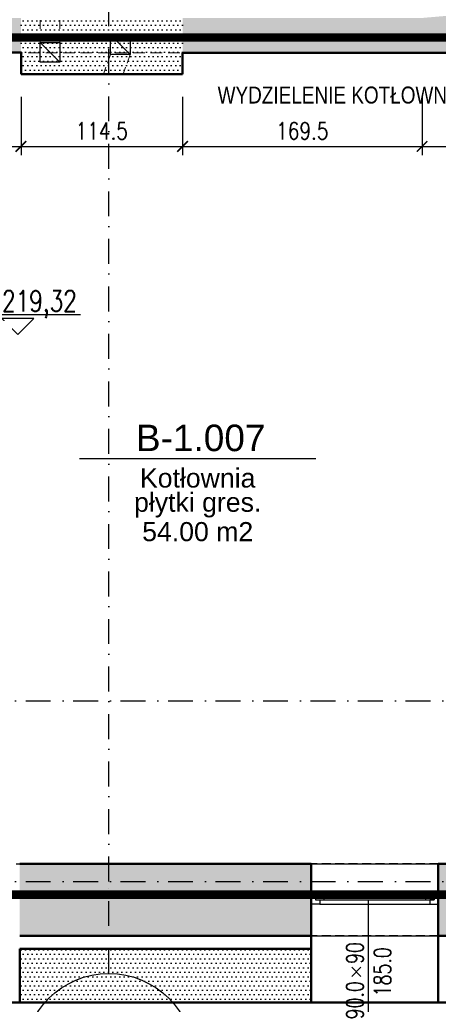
# Model space of a CAD drawing. Header units: millimetres. Extents: x 489 to 7736, y 461 to 5981.
# Tile 5 of 62: x 2711 to 3008, y 860 to 1556. Entities that reach past the tile are written whole.
import ezdxf
from ezdxf.enums import TextEntityAlignment as Align

# ---------------------------------------------------------------- set-up
doc = ezdxf.new("R2010")
doc.units = ezdxf.units.MM
for name, pattern in [('DIVIDE', [31.75, 12.7, -6.35, 0, -6.35, 0, -6.35]), ('DOT___DASHED', [33.523888, 17.638888, -8.819444, 0.01, -7.055556]), ('HIDDEN', [9.525, 6.35, -3.175])]:
    doc.linetypes.add(name, pattern=pattern)
for name, color, linetype in [('WK-EtykOkna', 11, 'Continuous'), ('WK-EtykPom', 161, 'Continuous'), ('WK-Okna', 143, 'Continuous'), ('WK-Otwory', 9, 'Continuous'), ('WK-PPoż', 1, 'Continuous'), ('WK-Siatka', 240, 'DOT___DASHED'), ('WK-Wentylacja', 2, 'Continuous'), ('WK-Wymiary', 8, 'Continuous'), ('WK-Ściany', 7, 'Continuous')]:
    doc.layers.add(name, color=color, linetype=linetype)
doc.layers.add('WK-Pomieszczenia', color=173, linetype='Continuous', plot=False)
doc.layers.add('WK-widok', color=8, linetype='Continuous', lineweight=0)
doc.styles.add('Arial', font='micross.ttf', dxfattribs={"width": 0.9})
doc.styles.add('DIMTEXT', font='romans', dxfattribs={"width": 0.75})
doc.styles.add('RomanS-Narrow', font='romans.shx', dxfattribs={"width": 0.8})
doc.styles.get("Standard").update_dxf_attribs({"font": 'ARIAL.TTF'})
doc.dimstyles.new('AEC Dimension 1-50', dxfattribs={"dimtxt": 12, "dimasz": 0.075, "dimexe": 6.25, "dimexo": 0, "dimgap": 5, "dimtad": 1, "dimdec": 1, "dimrnd": 0.5, "dimzin": 9, "dimdsep": 46, "dimtxsty": 'RomanS-Narrow', "dimblk": 'ARCHTICK', "dimcen": 0.125, "dimdle": 3.125, "dimclrd": 8, "dimclre": 8, "dimclrt": 256, "dimadec": 1, "dimazin": 0, "dimtfac": 1, "dimtdec": 1, "dimtmove": 2, "dimatfit": 2, "dimfxl": 0, "dimtolj": 1, "dimtzin": 0, "dimarcsym": 0})
pattern_1 = [(360, (699.431, 930.084), (1.5875, 3.175), [0, -3.175])]

# ---------------------------------------------------------------- blocks, each defined once
blk = doc.blocks.new('koty')
blk.add_line((59.14, 18.5), (-15, 18.5))
blk.add_lwpolyline([(15, 15), (-15, 15), (0, 0), (15, 15)])
at = {"ltscale": 2, "style": 'DIMTEXT', "width": 0.75, "flags": 4}
blk.add_attdef('WYSOKOŚĆ', (-15, 21.5), '', height=20, dxfattribs=at)
blk = doc.blocks.new('WK_Pow_tag_01_50')
at = {"color": 0, "linetype": 'ByBlock'}
blk.add_line((-2.789, 0), (2.789, 0), dxfattribs=at)
at = {"color": 0, "linetype": 'ByBlock', "style": 'Arial'}
for tag, height, p in [('POWIERZCHNIE:NUMERAUTO', 0.625, (0.071, 0.482)), ('POWIERZCHNIE:NAZWA', 0.45, (0, -0.455)), ('POWIERZCHNIE_WYKOŃCZENIE:POSADZKA', 0.45, (0, -1.091)), ('POWIERZCHNIE_STYL:POWOBLICZ', 0.45, (0, -1.728))]:
    blk.add_attdef(tag, text='', height=height, dxfattribs=at).set_placement(p, align=Align.MIDDLE)
blk = doc.blocks.new('WK_WindowTag01_50_L')
for p, q in [((0, -2.543), (0, 0)), ((-0.296, -1.19), (-0.133, -1.353)), ((-0.133, -1.19), (-0.296, -1.353))]:
    blk.add_line(p, q)
blk.add_lwpolyline([(0, -2.543), (0.719, -3.262), (0, -3.981), (-0.719, -3.262)], close=True)
at = {"color": 0, "linetype": 'ByBlock', "lineweight": -2, "style": 'RomanS-Narrow', "width": 0.75}
blk.add_attdef('OKNA_OBIEKTY:WYSOKOŚĆ', text='', height=0.3, rotation=90, dxfattribs=at).set_placement((0, -1.131), align=Align.BOTTOM_LEFT)
blk.add_attdef('OKNA_OBIEKTY:PARAPET', text='', height=0.3, rotation=90, dxfattribs=at).set_placement((0.099, -1.271), align=Align.TOP_CENTER)
blk.add_attdef('OKNA_OBIEKTY:SZEROKOŚĆ', text='', height=0.3, rotation=90, dxfattribs=at).set_placement((0, -1.437), align=Align.BOTTOM_RIGHT)
at = {"color": 0, "linetype": 'ByBlock', "lineweight": -2, "style": 'RomanS-Narrow', "width": 0.75, "flags": 8}
blk.add_attdef('OKNA_OBIEKTY:SYMBOL', text='', height=0.4, dxfattribs=at).set_placement((0, -3.262), align=Align.MIDDLE)
blk = doc.blocks.new('_ArchTick')
at = {"color": 0, "linetype": 'ByBlock', "const_width": 15}
blk.add_lwpolyline([(-50, -50), (50, 50)], dxfattribs=at)
blk = doc.blocks.new('*D1151')
at = {"layer": 'Defpoints', "color": 0}
for p in [(2712.36, 1501.63), (2712.36, 1466.63), (2432.8, 1431.63)]:
    blk.add_point(p, dxfattribs=at)
at = {"layer": 'WK-Wymiary', "color": 8, "linetype": 'Continuous', "lineweight": -2, "ltscale": 1.3}
for p, q in [((2712.36, 1501.63), (2712.36, 1460.38)), ((2432.8, 1431.63), (2432.8, 1472.88)), ((2429.67, 1466.63), (2715.49, 1466.63))]:
    blk.add_line(p, q, dxfattribs=at)
at = {"layer": 'WK-Wymiary', "color": 8, "linetype": 'ByBlock', "lineweight": -2, "xscale": 0.075, "yscale": 0.075, "zscale": 0.075, "rotation": 180}
blk.add_blockref('_ArchTick', (2432.8, 1466.63), dxfattribs=at)
at = {"layer": 'WK-Wymiary', "color": 8, "linetype": 'ByBlock', "lineweight": -2, "xscale": 0.075, "yscale": 0.075, "zscale": 0.075}
blk.add_blockref('_ArchTick', (2712.36, 1466.63), dxfattribs=at)
at = {"layer": 'WK-Wymiary', "lineweight": -3, "insert": (2572.58, 1477.63), "char_height": 12, "attachment_point": 5, "style": 'RomanS-Narrow'}
blk.add_mtext('\\A1;\\A1;279.5', dxfattribs=at)
blk = doc.blocks.new('*D1152')
at = {"layer": 'Defpoints', "color": 0}
for p in [(2712.36, 1501.63), (2826.73, 1501.63), (2826.73, 1466.63)]:
    blk.add_point(p, dxfattribs=at)
at = {"layer": 'WK-Wymiary', "color": 8, "linetype": 'Continuous', "lineweight": -2, "ltscale": 1.3}
for p, q in [((2712.36, 1501.63), (2712.36, 1460.38)), ((2826.73, 1501.63), (2826.73, 1460.38)), ((2709.24, 1466.63), (2829.85, 1466.63))]:
    blk.add_line(p, q, dxfattribs=at)
at = {"layer": 'WK-Wymiary', "color": 8, "linetype": 'ByBlock', "lineweight": -2, "xscale": 0.075, "yscale": 0.075, "zscale": 0.075, "rotation": 180}
blk.add_blockref('_ArchTick', (2712.36, 1466.63), dxfattribs=at)
at = {"layer": 'WK-Wymiary', "color": 8, "linetype": 'ByBlock', "lineweight": -2, "xscale": 0.075, "yscale": 0.075, "zscale": 0.075}
blk.add_blockref('_ArchTick', (2826.73, 1466.63), dxfattribs=at)
at = {"layer": 'WK-Wymiary', "lineweight": -3, "insert": (2769.54, 1477.63), "char_height": 12, "attachment_point": 5, "style": 'RomanS-Narrow'}
blk.add_mtext('\\A1;\\A1;114.5', dxfattribs=at)
blk = doc.blocks.new('*D1153')
at = {"layer": 'Defpoints', "color": 0}
for p in [(2826.73, 1501.63), (2996.36, 1501.63), (2996.36, 1466.63)]:
    blk.add_point(p, dxfattribs=at)
at = {"layer": 'WK-Wymiary', "color": 8, "linetype": 'Continuous', "lineweight": -2, "ltscale": 1.3}
for p, q in [((2826.73, 1501.63), (2826.73, 1460.38)), ((2996.36, 1501.63), (2996.36, 1460.38)), ((2823.6, 1466.63), (2999.48, 1466.63))]:
    blk.add_line(p, q, dxfattribs=at)
at = {"layer": 'WK-Wymiary', "color": 8, "linetype": 'ByBlock', "lineweight": -2, "xscale": 0.075, "yscale": 0.075, "zscale": 0.075, "rotation": 180}
blk.add_blockref('_ArchTick', (2826.73, 1466.63), dxfattribs=at)
at = {"layer": 'WK-Wymiary', "color": 8, "linetype": 'ByBlock', "lineweight": -2, "xscale": 0.075, "yscale": 0.075, "zscale": 0.075}
blk.add_blockref('_ArchTick', (2996.36, 1466.63), dxfattribs=at)
at = {"layer": 'WK-Wymiary', "lineweight": -3, "insert": (2911.54, 1477.63), "char_height": 12, "attachment_point": 5, "style": 'RomanS-Narrow'}
blk.add_mtext('\\A1;\\A1;169.5', dxfattribs=at)
blk = doc.blocks.new('*D1154')
at = {"layer": 'Defpoints', "color": 0}
for p in [(2996.36, 1501.63), (3146.36, 1501.63), (3146.36, 1466.63)]:
    blk.add_point(p, dxfattribs=at)
at = {"layer": 'WK-Wymiary', "color": 8, "linetype": 'Continuous', "lineweight": -2, "ltscale": 1.3}
for p, q in [((2996.36, 1501.63), (2996.36, 1460.38)), ((3146.36, 1501.63), (3146.36, 1460.38)), ((2993.23, 1466.63), (3149.48, 1466.63))]:
    blk.add_line(p, q, dxfattribs=at)
at = {"layer": 'WK-Wymiary', "color": 8, "linetype": 'ByBlock', "lineweight": -2, "xscale": 0.075, "yscale": 0.075, "zscale": 0.075, "rotation": 180}
blk.add_blockref('_ArchTick', (2996.36, 1466.63), dxfattribs=at)
at = {"layer": 'WK-Wymiary', "color": 8, "linetype": 'ByBlock', "lineweight": -2, "xscale": 0.075, "yscale": 0.075, "zscale": 0.075}
blk.add_blockref('_ArchTick', (3146.36, 1466.63), dxfattribs=at)
at = {"layer": 'WK-Wymiary', "lineweight": -3, "insert": (3071.36, 1477.63), "char_height": 12, "attachment_point": 5, "style": 'RomanS-Narrow'}
blk.add_mtext('\\A1;\\A1;150', dxfattribs=at)
blk = doc.blocks.new('BubbleDef')
at = {"color": 0, "linetype": 'Continuous'}
blk.add_circle((0, 0), 1.5, dxfattribs=at)
at = {"color": 0, "linetype": 'Continuous', "style": 'Arial'}
blk.add_attdef('LABEL', text='', height=1, dxfattribs=at).set_placement((0, 0), align=Align.MIDDLE)

msp = doc.modelspace()

# ---------------------------------------------------------------- hatches: boundary and pattern name
at = {"layer": 'WK-Ściany', "linetype": 'Continuous', "lineweight": -3}
h = msp.add_hatch(dxfattribs=at)
h.set_pattern_fill('DOTS', color=253, scale=2, style=0)
h.set_pattern_definition([(6e-12, (699.431, 930.084), (1.5875, 3.175), [0, -3.175])])
h.paths.add_polyline_path([(2826.73, 1557.5), (2826.73, 1532.87), (2996.36, 1532.87), (3046.36, 1561.79), (2996.36, 1557.5)], flags=0)
h.paths.add_polyline_path([(3146.36, 1557.5), (3046.36, 1561.79), (2996.36, 1532.87), (3356.36, 1532.87), (3364.69, 1551.37), (3356.36, 1557.5)], flags=0)
h.paths.add_polyline_path([(3381.36, 1557.5), (3364.69, 1551.37), (3356.36, 1532.87), (3356.88, 1532.87), (3368.73, 1538.11), (3381.36, 1557.5)], flags=0)
h.paths.add_polyline_path([(3381.36, 1557.5), (3368.73, 1538.11), (3392.43, 1532.87), (3497.75, 1532.87), (3497.75, 1557.5)], flags=0)
h.paths.add_polyline_path([(3622.75, 1557.5), (3622.75, 1532.87), (3655.68, 1532.87), (3655.68, 1557.5)], flags=0)
h = msp.add_hatch(dxfattribs=at)
h.set_pattern_fill('DOTS', color=253, scale=2, style=0)
h.set_pattern_definition([(1e-11, (699.431, 930.084), (1.5875, 3.175), [0, -3.175])])
h.paths.add_polyline_path([(2335.26, 1557.5), (2335.26, 1533.11), (2372.8, 1533.11), (2387.8, 1533.11), (2712.36, 1533.11), (2712.36, 1557.5), (2475.26, 1557.5), (2360.26, 1557.5)], flags=0)
h = msp.add_hatch(dxfattribs=at)
h.set_pattern_fill('DOTS', color=253, scale=2, style=0)
h.set_pattern_definition([(9e-12, (699.431, 930.084), (1.5875, 3.175), [0, -3.175])])
h.paths.add_polyline_path([(2712.36, 1557.5), (2712.36, 1533.11), (2712.36, 1517.85), (2826.73, 1517.85), (2826.73, 1532.87), (2826.73, 1557.5)], flags=0)
h = msp.add_hatch(dxfattribs=at)
h.set_pattern_fill('DOTS', color=253, scale=2, style=0)
h.set_pattern_definition(pattern_1)
h.paths.add_polyline_path([(3407.88, 908.08), (3356.88, 959.08), (3310.5, 959.08), (3310.5, 908.08)], flags=0)
h.paths.add_polyline_path([(3130.5, 908.08), (3130.5, 959.08), (3007.86, 959.08), (3007.86, 908.08)], flags=0)
h.paths.add_polyline_path([(2917.86, 908.08), (2917.86, 959.08), (2711.42, 959.08), (2711.42, 908.08)], flags=0)
h.paths.add_polyline_path([(2531.42, 908.08), (2531.42, 959.08), (2432.8, 959.08), (2422.8, 943.33), (2417.8, 908.08)], flags=0)
h.paths.add_polyline_path([(2417.8, 908.08), (2422.8, 943.33), (2417.8, 959.08), (2407.8, 959.08), (2407.8, 908.08)], flags=0)
h.paths.add_polyline_path([(2252.8, 908.08), (2252.8, 959.08), (2187.8, 959.08), (2136.8, 908.08)], flags=0)
h = msp.add_hatch(dxfattribs=at)
h.set_pattern_fill('DOTS', color=253, scale=2, style=0)
h.set_pattern_definition(pattern_1)
h.paths.add_polyline_path([(2917.86, 861.08), (2917.86, 899.08), (2711.42, 899.08), (2711.42, 861.08)], flags=0)

# ---------------------------------------------------------------- linework, layer by layer
at = {"layer": 'WK-Okna', "color": 143, "linetype": 'Continuous', "lineweight": -3}
for p, q in [((2917.86, 959.08), (3007.86, 959.08)), ((2926.86, 939.58), (2926.86, 933.58)), ((2926.86, 936.58), (2998.86, 936.58)), ((2998.86, 939.58), (2998.86, 933.58)), ((2923.86, 930.58), (3001.86, 930.58)), ((2917.86, 908.08), (3007.86, 908.08))]:
    msp.add_line(p, q, dxfattribs=at)
for points in [[(2923.86, 930.58), (2917.86, 930.58), (2917.86, 936.58), (2920.86, 936.58), (2920.86, 933.58), (2923.86, 933.58)], [(2920.86, 939.58), (2920.86, 933.58), (3004.86, 933.58), (3004.86, 939.58)], [(3001.86, 930.58), (3007.86, 930.58), (3007.86, 936.58), (3004.86, 936.58), (3004.86, 933.58), (3001.86, 933.58)]]:
    msp.add_lwpolyline(points, close=True, dxfattribs=at)
at = {"layer": 'WK-Otwory', "color": 9, "linetype": 'HIDDEN', "lineweight": -3}
for p, q in [((3007.86, 959.08), (2917.86, 959.08)), ((3007.86, 908.08), (2917.86, 908.08))]:
    msp.add_line(p, q, dxfattribs=at)
at = {"layer": 'WK-Otwory', "color": 9, "linetype": 'Continuous', "lineweight": -3}
for p, q in [((2917.86, 908.08), (2917.86, 959.08)), ((3007.86, 908.08), (3007.86, 959.08))]:
    msp.add_line(p, q, dxfattribs=at)
at = {"layer": 'WK-Pomieszczenia', "color": 173, "linetype": 'HIDDEN', "lineweight": -3}
for p, q in [((2712.36, 1532.88), (2387.8, 1532.88)), ((2712.36, 1517.85), (2712.36, 1532.88)), ((3356.36, 1532.87), (2826.73, 1532.87)), ((2826.73, 1532.87), (2826.73, 1517.85)), ((2826.73, 1517.85), (2712.36, 1517.85)), ((2432.8, 959.08), (3356.88, 959.08))]:
    msp.add_line(p, q, dxfattribs=at)
at = {"layer": 'WK-PPoż', "color": 1, "linetype": 'DIVIDE', "const_width": 6}
msp.add_lwpolyline([(2379.88, 1543.62), (3370.73, 1543.62), (3370.73, 937.35), (2423.06, 937.35), (2423.06, 1267.14), (2379.88, 1267.14), (2379.88, 1543.62)], dxfattribs=at)
at = {"layer": 'WK-Siatka', "color": 240, "linetype": 'DOT___DASHED', "lineweight": -3}
for p, q in [((2774.55, 946.58), (2774.55, 2632.81)), ((1875.32, 1545.61), (5768.18, 1545.61)), ((1875.32, 1074.37), (5768.18, 1074.37)), ((1875.32, 946.58), (5768.18, 946.58)), ((2774.55, 881.58), (2774.55, 946.58))]:
    msp.add_line(p, q, dxfattribs=at)
at = {"layer": 'WK-Wentylacja', "ltscale": 0.5}
for p, q in [((2725.91, 1540.17), (2739.91, 1526.17)), ((2775.71, 1545.57), (2789.71, 1531.57))]:
    msp.add_line(p, q, dxfattribs=at)
for points in [[(2725.91, 1540.17), (2739.91, 1540.17), (2739.91, 1526.17), (2725.91, 1526.17)], [(2775.71, 1545.57), (2789.71, 1545.57), (2789.71, 1531.57), (2775.71, 1531.57)]]:
    msp.add_lwpolyline(points, close=True, dxfattribs=at)
at = {"layer": 'WK-widok', "linetype": 'HIDDEN'}
for p, q in [((2725.91, 1540.17), (2725.91, 1557.5)), ((2739.91, 1540.17), (2739.91, 1557.5)), ((2775.71, 1531.57), (2770.69, 1517.85)), ((2789.71, 1531.57), (2784.69, 1517.85))]:
    msp.add_line(p, q, dxfattribs=at)
at = {"layer": 'WK-widok', "linetype": 'HIDDEN', "ltscale": 1.3}
msp.add_lwpolyline([(1887.82, 1532.88), (4577.51, 1532.88)], dxfattribs=at)
at = {"layer": 'WK-Ściany', "color": 7, "linetype": 'Continuous', "lineweight": 50}
for p, q in [((2387.8, 1533.11), (2712.36, 1533.11)), ((2712.36, 1533.11), (2712.36, 1517.85)), ((2826.73, 1517.85), (2826.73, 1532.87)), ((2826.73, 1532.87), (3356.88, 1532.87)), ((2712.36, 1517.85), (2826.73, 1517.85)), ((2917.86, 959.08), (2711.42, 959.08)), ((2917.86, 908.08), (2917.86, 959.08)), ((3130.5, 959.08), (3007.86, 959.08)), ((3007.86, 959.08), (3007.86, 908.08)), ((2711.42, 908.08), (2917.86, 908.08)), ((3007.86, 908.08), (3130.5, 908.08)), ((2917.86, 899.08), (2711.42, 899.08)), ((2711.42, 899.08), (2711.42, 861.08)), ((2917.86, 861.08), (2917.86, 899.08)), ((2711.42, 861.08), (2917.86, 861.08))]:
    msp.add_line(p, q, dxfattribs=at)
for points in [[(2228.82, 2718.31), (2115.72, 2718.31), (2115.72, 2639.41), (1789.82, 2639.41), (1789.82, 985.86), (2115.51, 985.86), (2115.51, 861.08), (3429.42, 861.08), (3429.42, 982.83), (3456, 982.83)], [(2917.86, 959.08), (2917.86, 861.08)], [(3007.86, 959.08), (3007.86, 861.08)]]:
    msp.add_lwpolyline(points, dxfattribs=at)

# ---------------------------------------------------------------- block references
at = {"layer": 'WK-EtykOkna', "color": 11, "linetype": 'Continuous', "lineweight": -3, "ltscale": 1.3}
ref = msp.add_blockref('WK_WindowTag01_50_L', (2958.36, 933.58, -61), dxfattribs=dict(at, xscale=40, yscale=40, zscale=40))
ref.add_attrib('OKNA_OBIEKTY:SYMBOL', 'B3n', dxfattribs={"layer": '0', "color": 0, "linetype": 'ByBlock', "lineweight": -2, "height": 16, "style": 'RomanS-Narrow', "width": 0.75}).set_placement((2958.36, 803.1, -61), align=Align.MIDDLE)
ref.add_attrib('OKNA_OBIEKTY:SZEROKOŚĆ', '90.0', dxfattribs={"layer": '0', "color": 0, "linetype": 'ByBlock', "lineweight": -2, "height": 12, "rotation": 90, "style": 'RomanS-Narrow', "width": 0.75}).set_placement((2958.36, 876.11, -61), align=Align.BOTTOM_RIGHT)
ref.add_attrib('OKNA_OBIEKTY:WYSOKOŚĆ', '90', dxfattribs={"layer": '0', "color": 0, "linetype": 'ByBlock', "lineweight": -2, "height": 12, "rotation": 90, "style": 'RomanS-Narrow', "width": 0.75}).set_placement((2958.36, 888.34, -61), align=Align.BOTTOM_LEFT)
ref.add_attrib('OKNA_OBIEKTY:PARAPET', '185.0', dxfattribs={"layer": '0', "color": 0, "linetype": 'ByBlock', "lineweight": -2, "height": 12, "rotation": 90, "style": 'RomanS-Narrow', "width": 0.75}).set_placement((2962.33, 882.73, -61), align=Align.TOP_CENTER)
at = {"layer": 'WK-EtykPom', "color": 161, "linetype": 'Continuous', "lineweight": -3, "ltscale": 1.3, "xscale": 30, "yscale": 30, "zscale": 40}
msp.add_blockref('WK_Pow_tag_01_50', (2837.48, 1245.98), dxfattribs=at).add_auto_attribs({'POWIERZCHNIE_WYKOŃCZENIE:POSADZKA': 'płytki gres.', 'POWIERZCHNIE:NUMERAUTO': 'B-1.007', 'POWIERZCHNIE:NAZWA': 'Kotłownia', 'POWIERZCHNIE_STYL:POWOBLICZ': '54.00 m2'})
at = {"layer": 'WK-Siatka', "color": 240, "linetype": 'DOT___DASHED', "lineweight": -3, "ltscale": 1.3, "xscale": 40, "yscale": 40, "zscale": 40}
msp.add_blockref('BubbleDef', (2774.55, 821.58), dxfattribs=at).add_auto_attribs({'LABEL': 'Db'})
at = {"layer": 'WK-Wymiary'}
ref = msp.add_blockref('koty', (2710.13, 1333.63), dxfattribs=dict(at, xscale=0.75, yscale=0.75, zscale=0.75))
ref.add_attrib('WYSOKOŚĆ', '219,32', (2698.88, 1349.76), dxfattribs={"layer": '0', "color": 7, "ltscale": 2, "height": 15, "style": 'DIMTEXT', "width": 0.75, "flags": 4})

# ---------------------------------------------------------------- texts
at = {"layer": 'WK-PPoż', "color": 1, "ltscale": 5, "width": 0.8}
msp.add_text('WYDZIELENIE KOTŁOWNI DO REI 120', height=12, dxfattribs=at).set_placement((2851.6, 1496.99))

# ---------------------------------------------------------------- dimensions: what is measured, and where the dimension line sits
at = {"layer": 'WK-Wymiary', "color": 8, "linetype": 'Continuous', "lineweight": -3, "ltscale": 1.3}
for base, p1, p2, text, picture, middle in [((2712.36, 1466.63), (2432.8, 1431.63), (2712.36, 1501.63), '\\A1;279.5', '*D1151', (2572.58, 1477.63)), ((2826.73, 1466.63), (2712.36, 1501.63), (2826.73, 1501.63), '\\A1;114.5', '*D1152', (2769.54, 1477.63)), ((2996.36, 1466.63), (2826.73, 1501.63), (2996.36, 1501.63), '\\A1;169.5', '*D1153', (2911.54, 1477.63)), ((3146.36, 1466.63), (2996.36, 1501.63), (3146.36, 1501.63), '\\A1;150', '*D1154', (3071.36, 1477.63))]:
    dim = msp.add_linear_dim(base=base, p1=p1, p2=p2, text=text, dimstyle='AEC Dimension 1-50', override={"dimclrd": 8, "dimclre": 8, "dimclrt": 256}, dxfattribs=at)
    dim.commit()
    dim.dimension.update_dxf_attribs({"geometry": picture, "text_midpoint": middle})

doc.saveas('drawing.dxf')
